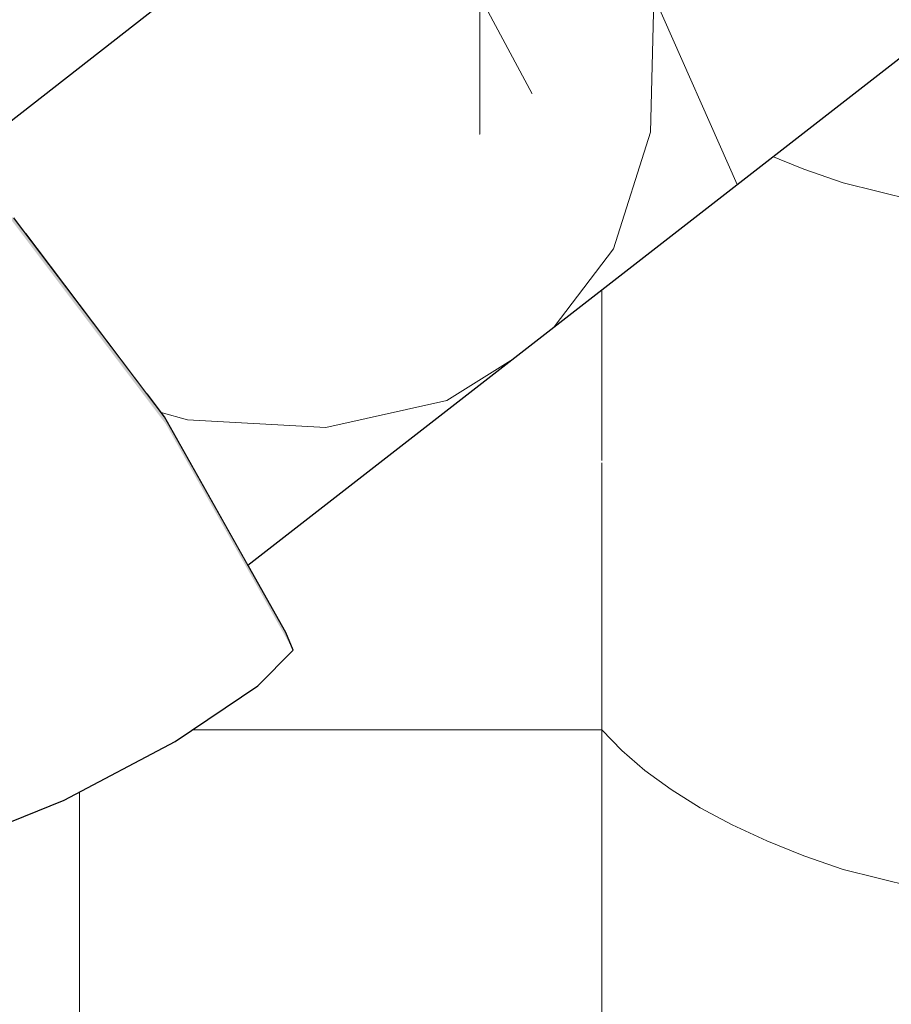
# Model space of a CAD drawing. Header units: millimetres. Extents: x -36478 to 31050, y -14815 to 11827.
# Tile 192 of 256: x -16407 to -16327, y 9179 to 9270. Entities that reach past the tile are written whole.
import ezdxf

# ---------------------------------------------------------------- set-up
doc = ezdxf.new("R2010")
doc.units = ezdxf.units.MM
doc.header["$MEASUREMENT"] = 0
doc.linetypes.add('Wipeout_Contour', pattern=[1000, 0, -1000])
for name, color, linetype in [('Nové_Konstrukce - krov', 7, 'Continuous'), ('Nové_Konstrukce - střechy a skořepiny', 7, 'Continuous'), ('Nové_Výplně - Povrchové', 7, 'Continuous')]:
    doc.layers.add(name, color=color, linetype=linetype)

# ---------------------------------------------------------------- blocks, each defined once
blk = doc.blocks.new('*X13')
at = {"layer": 'Nové_Výplně - Povrchové', "color": 21, "linetype": 'Continuous', "lineweight": 20, "true_color": 0xffaaaa}
for p, q in [((-16353.689, 9292.289), (-16353.689, 9229.412)), ((-16377.706, 9267.758), (-16398.845, 9267.758)), ((-16353.689, 9267.758), (-16377.706, 9267.758)), ((-16353.689, 9267.758), (-16351.865, 9265.863)), ((-16351.865, 9265.863), (-16349.743, 9264.034)), ((-16401.724, 9265.507), (-16401.724, 9229.412)), ((-16349.743, 9264.034), (-16347.336, 9262.278)), ((-16347.336, 9262.278), (-16344.655, 9260.607)), ((-16344.655, 9260.607), (-16341.714, 9259.028)), ((-16341.714, 9259.028), (-16338.529, 9257.55)), ((-16338.529, 9257.55), (-16335.117, 9256.18)), ((-16335.117, 9256.18), (-16331.496, 9254.926)), ((-16331.496, 9254.926), (-16319.052, 9251.824)), ((-16401.724, 9229.185), (-16401.724, 9166.307)), ((-16353.689, 9229.185), (-16353.689, 9166.307)), ((-16408.392, 9198.964), (-16401.724, 9204.653)), ((-16377.706, 9204.653), (-16401.724, 9204.653)), ((-16353.689, 9204.653), (-16377.706, 9204.653)), ((-16353.689, 9204.653), (-16351.865, 9202.759)), ((-16351.865, 9202.759), (-16349.743, 9200.929)), ((-16349.743, 9200.929), (-16347.336, 9199.174)), ((-16347.336, 9199.174), (-16344.655, 9197.502)), ((-16344.655, 9197.502), (-16341.714, 9195.923)), ((-16341.714, 9195.923), (-16338.529, 9194.445)), ((-16338.529, 9194.445), (-16335.117, 9193.076)), ((-16335.117, 9193.076), (-16331.496, 9191.822)), ((-16331.496, 9191.822), (-16319.052, 9188.72))]:
    blk.add_line(p, q, dxfattribs=at)
blk = doc.blocks.new('výplň_6_1', base_point=(0, 0))
at = {"layer": 'Nové_Výplně - Povrchové', "color": 21, "linetype": 'Continuous', "lineweight": 20, "true_color": 0xffaaaa}
blk.add_blockref('*X13', (0, 0), dxfattribs=at)
blk = doc.blocks.new('*X2629')
at = {"layer": 'Nové_Výplně - Povrchové', "color": 21, "linetype": 'Continuous', "lineweight": 20, "true_color": 0xffaaaa}
for p, q in [((-16364.915, 9282.764), (-16364.915, 9259.36)), ((-16378.616, 9272.107), (-16364.915, 9272.107)), ((-16360.117, 9263.091), (-16364.915, 9272.107))]:
    blk.add_line(p, q, dxfattribs=at)
blk = doc.blocks.new('výplň_1314_1', base_point=(0, 0))
at = {"color": 254, "linetype": 'Wipeout_Contour', "lineweight": 0, "ltscale": 75181.641024}
blk.add_wipeout([(-16406.678, 9250.282), (-16395.525, 9235.552), (-16268.273, 9334.525), (-16279.427, 9349.255)], dxfattribs=at).dxf.layer = 'Nové_Výplně - Povrchové'
at = {"layer": 'Nové_Výplně - Povrchové', "color": 21, "linetype": 'Continuous', "lineweight": 20, "true_color": 0xffaaaa}
blk.add_blockref('*X2629', (0, 0), dxfattribs=at)
blk = doc.blocks.new('*X2631')
at = {"layer": 'Nové_Výplně - Povrchové', "color": 21, "linetype": 'Continuous', "lineweight": 20, "true_color": 0xffaaaa}
for p, q in [((-16317.525, 9296.219), (-16309.983, 9279.104)), ((-16349.216, 9259.575), (-16348.915, 9271.804)), ((-16348.81, 9271.886), (-16341.268, 9254.771)), ((-16327.904, 9272.107), (-16348.525, 9272.107)), ((-16318.978, 9272.107), (-16327.904, 9272.107)), ((-16352.636, 9248.857), (-16349.216, 9259.575)), ((-16358.089, 9241.688), (-16352.636, 9248.857)), ((-16367.958, 9234.935), (-16362.076, 9238.587)), ((-16379.08, 9232.44), (-16367.958, 9234.935)), ((-16394.223, 9233.832), (-16391.79, 9233.143)), ((-16391.79, 9233.143), (-16379.08, 9232.44))]:
    blk.add_line(p, q, dxfattribs=at)
blk = doc.blocks.new('výplň_1315_1', base_point=(0, 0))
at = {"color": 254, "linetype": 'Wipeout_Contour', "lineweight": 0, "ltscale": 93930.834695}
blk.add_wipeout([(-16395.525, 9235.552), (-16393.921, 9233.434), (-16386.241, 9219.792), (-16259.275, 9318.543), (-16268.273, 9334.525)], dxfattribs=at).dxf.layer = 'Nové_Výplně - Povrchové'
at = {"layer": 'Nové_Výplně - Povrchové', "color": 21, "linetype": 'Continuous', "lineweight": 20, "true_color": 0xffaaaa}
blk.add_blockref('*X2631', (0, 0), dxfattribs=at)
blk = doc.blocks.new('výplň_1318_1', base_point=(0, 0))
at = {"color": 254, "linetype": 'Wipeout_Contour', "lineweight": 0, "ltscale": 94179.508988}
blk.add_wipeout([(-16433.146, 9274.94), (-16423.868, 9267.893), (-16419.456, 9263.461), (-16292.397, 9362.284), (-16306.79, 9373.216)], dxfattribs=at).dxf.layer = 'Nové_Výplně - Povrchové'
blk = doc.blocks.new('*X2639')
at = {"layer": 'Nové_Výplně - Povrchové', "color": 21, "linetype": 'Continuous', "lineweight": 20, "true_color": 0xffaaaa}
for p, q in [((-16364.915, 9305.881), (-16364.915, 9282.764)), ((-16408.339, 9272.107), (-16388.932, 9272.107)), ((-16388.932, 9272.107), (-16378.616, 9272.107)), ((-16412.95, 9268.521), (-16412.95, 9256.925)), ((-16415.515, 9266.525), (-16416.895, 9263.904)), ((-16416.895, 9263.904), (-16418.05, 9262.049))]:
    blk.add_line(p, q, dxfattribs=at)
blk = doc.blocks.new('výplň_1319_1', base_point=(0, 0))
at = {"color": 254, "linetype": 'Wipeout_Contour', "lineweight": 0, "ltscale": 94086.710395}
blk.add_wipeout([(-16419.456, 9263.461), (-16407.767, 9251.719), (-16406.678, 9250.282), (-16279.427, 9349.255), (-16292.397, 9362.284)], dxfattribs=at).dxf.layer = 'Nové_Výplně - Povrchové'
at = {"layer": 'Nové_Výplně - Povrchové', "color": 21, "linetype": 'Continuous', "lineweight": 20, "true_color": 0xffaaaa}
blk.add_blockref('*X2639', (0, 0), dxfattribs=at)
blk = doc.blocks.new('*X2703')
at = {"layer": 'Nové_Výplně - Povrchové', "linetype": 'Continuous', "lineweight": 20, "true_color": 0xffaaaa}
blk.add_hatch(color=21, dxfattribs=at).paths.add_polyline_path([(-16382.086, 9211.977), (-16382.751, 9213.593), (-16393.921, 9233.434), (-16393.776, 9232.741)])
blk = doc.blocks.new('výplň_1351_1', base_point=(0, 0))
at = {"color": 254, "linetype": 'Wipeout_Contour', "lineweight": 0, "ltscale": 75220.565675}
blk.add_wipeout([(-16382.086, 9211.977), (-16382.751, 9213.593), (-16393.921, 9233.434), (-16393.776, 9232.741)], dxfattribs=at).dxf.layer = 'Nové_Výplně - Povrchové'
at = {"layer": 'Nové_Výplně - Povrchové', "color": 21, "linetype": 'Continuous', "lineweight": 20, "true_color": 0xffaaaa}
blk.add_blockref('*X2703', (0, 0), dxfattribs=at)
blk = doc.blocks.new('výplň_1352_1', base_point=(0, 0))
at = {"color": 254, "linetype": 'Wipeout_Contour', "lineweight": 0, "ltscale": 75232.149778}
blk.add_wipeout([(-16392.928, 9203.591), (-16385.331, 9208.695), (-16397.205, 9229.787), (-16404.607, 9224.334)], dxfattribs=at).dxf.layer = 'Nové_Výplně - Povrchové'
blk = doc.blocks.new('výplň_1353_1', base_point=(0, 0))
at = {"color": 254, "linetype": 'Wipeout_Contour', "lineweight": 0, "ltscale": 75221.522114}
blk.add_wipeout([(-16385.331, 9208.695), (-16382.086, 9211.977), (-16393.776, 9232.741), (-16397.205, 9229.787)], dxfattribs=at).dxf.layer = 'Nové_Výplně - Povrchové'
blk = doc.blocks.new('*X2709')
at = {"layer": 'Nové_Výplně - Povrchové', "color": 21, "linetype": 'Continuous', "lineweight": 20, "true_color": 0xffaaaa}
blk.add_line((-16412.95, 9215.62), (-16412.95, 9194.239), dxfattribs=at)
blk = doc.blocks.new('výplň_1354_1', base_point=(0, 0))
at = {"color": 254, "linetype": 'Wipeout_Contour', "lineweight": 0, "ltscale": 75277.366456}
blk.add_wipeout([(-16425.264, 9210.952), (-16415.319, 9193.287), (-16403.136, 9198.188), (-16414.196, 9217.834)], dxfattribs=at).dxf.layer = 'Nové_Výplně - Povrchové'
at = {"layer": 'Nové_Výplně - Povrchové', "color": 21, "linetype": 'Continuous', "lineweight": 20, "true_color": 0xffaaaa}
blk.add_blockref('*X2709', (0, 0), dxfattribs=at)
blk = doc.blocks.new('*X2711')
at = {"layer": 'Nové_Výplně - Povrchové', "color": 21, "linetype": 'Continuous', "lineweight": 20, "true_color": 0xffaaaa}
blk.add_line((-16412.95, 9218.678), (-16412.95, 9215.62), dxfattribs=at)
blk = doc.blocks.new('výplň_1355_1', base_point=(0, 0))
at = {"color": 254, "linetype": 'Wipeout_Contour', "lineweight": 0, "ltscale": 75251.454345}
blk.add_wipeout([(-16403.136, 9198.188), (-16392.928, 9203.591), (-16404.607, 9224.334), (-16414.196, 9217.834)], dxfattribs=at).dxf.layer = 'Nové_Výplně - Povrchové'
at = {"layer": 'Nové_Výplně - Povrchové', "color": 21, "linetype": 'Continuous', "lineweight": 20, "true_color": 0xffaaaa}
blk.add_blockref('*X2711', (0, 0), dxfattribs=at)
blk = doc.blocks.new('*X2713')
at = {"layer": 'Nové_Výplně - Povrchové', "color": 21, "linetype": 'Continuous', "lineweight": 20, "true_color": 0xffaaaa}
blk.add_line((-16412.95, 9248.398), (-16412.95, 9235.352), dxfattribs=at)
blk = doc.blocks.new('výplň_1356_1', base_point=(0, 0))
at = {"color": 254, "linetype": 'Wipeout_Contour', "lineweight": 0, "ltscale": 75317.535835}
blk.add_wipeout([(-16419.083, 9243.452), (-16404.607, 9224.334), (-16397.205, 9229.787), (-16411.925, 9249.225)], dxfattribs=at).dxf.layer = 'Nové_Výplně - Povrchové'
at = {"layer": 'Nové_Výplně - Povrchové', "color": 21, "linetype": 'Continuous', "lineweight": 20, "true_color": 0xffaaaa}
blk.add_blockref('*X2713', (0, 0), dxfattribs=at)
blk = doc.blocks.new('*X2717')
at = {"layer": 'Nové_Výplně - Povrchové', "linetype": 'Continuous', "lineweight": 20, "true_color": 0xffaaaa}
blk.add_hatch(color=21, dxfattribs=at).paths.add_polyline_path([(-16393.776, 9232.741), (-16393.921, 9233.434), (-16407.767, 9251.719), (-16408.266, 9251.876)])
blk = doc.blocks.new('výplň_1358_1', base_point=(0, 0))
at = {"color": 254, "linetype": 'Wipeout_Contour', "lineweight": 0, "ltscale": 75303.511008}
blk.add_wipeout([(-16393.776, 9232.741), (-16393.921, 9233.434), (-16407.767, 9251.719), (-16408.266, 9251.876)], dxfattribs=at).dxf.layer = 'Nové_Výplně - Povrchové'
at = {"layer": 'Nové_Výplně - Povrchové', "color": 21, "linetype": 'Continuous', "lineweight": 20, "true_color": 0xffaaaa}
blk.add_blockref('*X2717', (0, 0), dxfattribs=at)
blk = doc.blocks.new('výplň_1360_1', base_point=(0, 0))
at = {"color": 254, "linetype": 'Wipeout_Contour', "lineweight": 0, "ltscale": 75306.964778}
blk.add_wipeout([(-16397.205, 9229.787), (-16393.776, 9232.741), (-16408.266, 9251.876), (-16411.925, 9249.225)], dxfattribs=at).dxf.layer = 'Nové_Výplně - Povrchové'
blk = doc.blocks.new('*X2785')
at = {"layer": 'Nové_Výplně - Povrchové', "color": 21, "linetype": 'Continuous', "lineweight": 20, "true_color": 0xffaaaa}
blk.add_line((-16412.95, 9235.352), (-16412.95, 9218.678), dxfattribs=at)
blk = doc.blocks.new('výplň_1392_1', base_point=(0, 0))
at = {"color": 254, "linetype": 'Wipeout_Contour', "lineweight": 0, "ltscale": 75333.866144}
blk.add_wipeout([(-16414.196, 9217.834), (-16404.607, 9224.334), (-16419.083, 9243.452), (-16427.906, 9235.939)], dxfattribs=at).dxf.layer = 'Nové_Výplně - Povrchové'
at = {"layer": 'Nové_Výplně - Povrchové', "color": 21, "linetype": 'Continuous', "lineweight": 20, "true_color": 0xffaaaa}
blk.add_blockref('*X2785', (0, 0), dxfattribs=at)

msp = doc.modelspace()

# ---------------------------------------------------------------- block references
at = {"layer": 'Nové_Výplně - Povrchové', "color": 21, "linetype": 'Continuous', "lineweight": 20, "true_color": 0xffaaaa}
msp.add_blockref('výplň_6_1', (0, 0), dxfattribs=at)

# ---------------------------------------------------------------- next in the draw order: block references
msp.add_blockref('výplň_1314_1', (0, 0), dxfattribs=at)

# ---------------------------------------------------------------- next in the draw order: block references
msp.add_blockref('výplň_1315_1', (0, 0), dxfattribs=at)

# ---------------------------------------------------------------- next in the draw order: block references
for name in ['výplň_1318_1', 'výplň_1351_1']:
    msp.add_blockref(name, (0, 0), dxfattribs=at)

# ---------------------------------------------------------------- next in the draw order: block references
for name in ['výplň_1319_1', 'výplň_1352_1']:
    msp.add_blockref(name, (0, 0), dxfattribs=at)

# ---------------------------------------------------------------- next in the draw order: block references
for name in ['výplň_1353_1', 'výplň_1354_1']:
    msp.add_blockref(name, (0, 0), dxfattribs=at)

# ---------------------------------------------------------------- next in the draw order: linework, layer by layer
at = {"layer": 'Nové_Konstrukce - krov', "color": 1, "linetype": 'Continuous', "lineweight": 25}
for p, q in [((-16386.241, 9219.792), (-16259.275, 9318.543)), ((-16382.086, 9211.977), (-16382.751, 9213.593)), ((-16385.331, 9208.695), (-16382.086, 9211.977))]:
    msp.add_line(p, q, dxfattribs=at)

# ---------------------------------------------------------------- next in the draw order: block references
at = {"layer": 'Nové_Výplně - Povrchové', "color": 21, "linetype": 'Continuous', "lineweight": 20, "true_color": 0xffaaaa}
msp.add_blockref('výplň_1355_1', (0, 0), dxfattribs=at)

# ---------------------------------------------------------------- next in the draw order: linework, layer by layer
at = {"layer": 'Nové_Konstrukce - krov', "color": 1, "linetype": 'Continuous', "lineweight": 25}
for p, q in [((-16392.928, 9203.591), (-16385.331, 9208.695)), ((-16403.136, 9198.188), (-16392.928, 9203.591)), ((-16415.319, 9193.287), (-16403.136, 9198.188))]:
    msp.add_line(p, q, dxfattribs=at)

# ---------------------------------------------------------------- next in the draw order: block references
at = {"layer": 'Nové_Výplně - Povrchové', "color": 21, "linetype": 'Continuous', "lineweight": 20, "true_color": 0xffaaaa}
msp.add_blockref('výplň_1356_1', (0, 0), dxfattribs=at)

# ---------------------------------------------------------------- next in the draw order: block references
msp.add_blockref('výplň_1358_1', (0, 0), dxfattribs=at)

# ---------------------------------------------------------------- next in the draw order: block references
msp.add_blockref('výplň_1360_1', (0, 0), dxfattribs=at)

# ---------------------------------------------------------------- next in the draw order: linework, layer by layer
at = {"layer": 'Nové_Konstrukce - krov', "color": 1, "linetype": 'Continuous', "lineweight": 25}
msp.add_line((-16382.751, 9213.593), (-16393.921, 9233.434), dxfattribs=at)

# ---------------------------------------------------------------- next in the draw order: block references
at = {"layer": 'Nové_Výplně - Povrchové', "color": 21, "linetype": 'Continuous', "lineweight": 20, "true_color": 0xffaaaa}
msp.add_blockref('výplň_1392_1', (0, 0), dxfattribs=at)

# ---------------------------------------------------------------- next in the draw order: linework, layer by layer
at = {"layer": 'Nové_Konstrukce - krov', "color": 1, "linetype": 'Continuous', "lineweight": 25}
msp.add_line((-16393.921, 9233.434), (-16407.767, 9251.719), dxfattribs=at)
at = {"layer": 'Nové_Konstrukce - střechy a skořepiny', "color": 1, "linetype": 'Continuous', "lineweight": 25}
msp.add_line((-14406.177, 10825.99), (-19182.706, 7090.827), dxfattribs=at)

doc.saveas('drawing.dxf')
